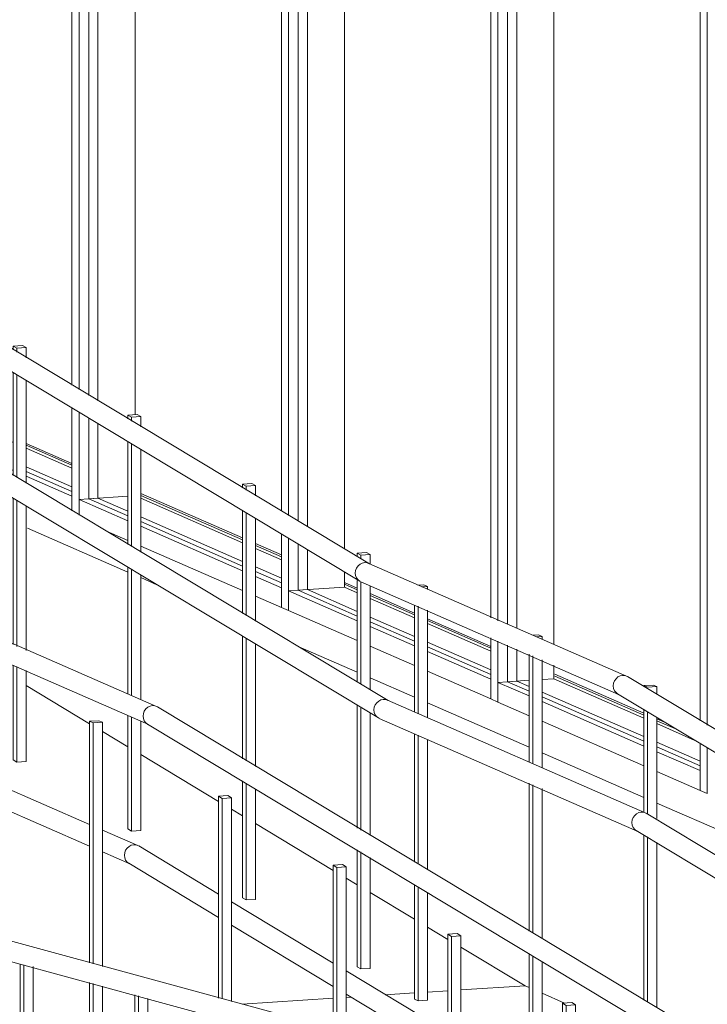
# Model space of a CAD drawing. Header units: millimetres. Extents: x -784 to 360321, y -10607 to 16514.
# Tile 77 of 95: x 313151 to 314871, y -5708 to -3245. Entities that reach past the tile are written whole.
import ezdxf

# ---------------------------------------------------------------- set-up
doc = ezdxf.new("R2010")
doc.units = ezdxf.units.MM
for name, color, linetype, lineweight in [('A-AREA', 7, 'Continuous', 5), ('A-GLAZ-CURT', 7, 'Continuous', 5), ('A-GLAZ-CWMG', 7, 'Continuous', 5)]:
    doc.layers.add(name, color=color, linetype=linetype, lineweight=lineweight)
for name, color, linetype, lineweight, true_color in [('A-FLOR', 7, 'Continuous', 18, 0x7f7f7f), ('A-FLOR-HRAL', 7, 'Continuous', 18, 0x7f7f7f), ('A-WALL', 7, 'Continuous', 18, 0x7f7f7f)]:
    doc.layers.add(name, color=color, linetype=linetype, lineweight=lineweight, true_color=true_color)

# ---------------------------------------------------------------- blocks, each defined once
blk = doc.blocks.new('Panel systemowy - Przeszklony-V492-_3D_ Kopia 1 Kopia 2')
at = {"layer": 'A-GLAZ-CURT', "color": 250, "true_color": 0x404040}
blk.add_line((-41408.8, -4413.7), (-41523.4, -4363.6), dxfattribs=at)
at = {"layer": 'A-GLAZ-CURT'}
blk.add_line((-41523.4, -4375.3), (-41408.8, -4425.4), dxfattribs=at)
blk = doc.blocks.new('Panel systemowy - Przeszklony-V493-_3D_ Kopia 1 Kopia 2')
at = {"layer": 'A-GLAZ-CURT'}
for p, q in [((-41367, -1626.5), (-41367, -4184.9)), ((-41367, -4241.2), (-41367, -4443.6)), ((-41367, -4443.6), (-41268.9, -4486.5)), ((-41236.6, -4500.6), (-40982.1, -4611.8)), ((-40949.8, -4625.9), (-40885, -4654.2))]:
    blk.add_line(p, q, dxfattribs=at)
at = {"layer": 'A-GLAZ-CURT', "color": 250, "true_color": 0x404040}
for p, q in [((-41343.7, -4198.9), (-41343.7, -1636.7)), ((-41343.7, -4442.1), (-41343.7, -4255.2)), ((-41367, -4443.6), (-41343.7, -4442.1)), ((-41268.9, -4474.8), (-41343.7, -4442.1)), ((-40982.1, -4600.1), (-41236.6, -4488.9)), ((-40885, -4642.5), (-40949.8, -4614.2))]:
    blk.add_line(p, q, dxfattribs=at)
blk = doc.blocks.new('Panel systemowy - Przeszklony-V494-_3D_ Kopia 1 Kopia 2')
at = {"layer": 'A-GLAZ-CURT'}
for p, q in [((-40843.3, -1855.3), (-40843.3, -4500)), ((-40843.3, -4556.3), (-40843.3, -4672.4)), ((-40843.3, -4672.4), (-40695.3, -4737.1)), ((-40663, -4751.2), (-40551.9, -4799.7)), ((-40519.6, -4813.8), (-40361.2, -4883))]:
    blk.add_line(p, q, dxfattribs=at)
at = {"layer": 'A-GLAZ-CURT', "color": 250, "true_color": 0x404040}
for p, q in [((-40819.9, -4512.7), (-40819.9, -1865.5)), ((-40819.9, -4670.9), (-40819.9, -4570.3)), ((-40843.3, -4672.4), (-40819.9, -4670.9)), ((-40695.3, -4725.4), (-40819.9, -4670.9)), ((-40551.9, -4788), (-40663, -4739.5)), ((-40361.2, -4871.3), (-40519.6, -4802.1))]:
    blk.add_line(p, q, dxfattribs=at)
blk = doc.blocks.new('Prostokątny szpros - 50 x 150mm-V504-_3D_ Kopia 1 Kopia 2')
at = {"layer": 'A-GLAZ-CWMG'}
for p, q in [((-41408.8, -1608.2), (-41408.8, -4159.7)), ((-41390.8, -4170.5), (-41390.8, -1616.1)), ((-41408.8, -4216.1), (-41408.8, -4473.7)), ((-41390.8, -4484.5), (-41390.8, -4226.9))]:
    blk.add_line(p, q, dxfattribs=at)
at = {"layer": 'A-GLAZ-CWMG', "color": 250, "true_color": 0x404040}
blk.add_line((-41250.8, -1677.2), (-41250.8, -4233), dxfattribs=at)
blk = doc.blocks.new('Prostokątny szpros - 50 x 150mm-V506-_3D_ Kopia 1 Kopia 2')
at = {"layer": 'A-GLAZ-CWMG'}
for p, q in [((-39837.5, -2294.6), (-39837.5, -4999.2)), ((-39819.5, -5010), (-39819.5, -2302.5)), ((-39837.5, -5054.7), (-39837.5, -5173)), ((-39819.5, -5180.9), (-39819.5, -5065.4)), ((-39819.5, -5180.9), (-39837.5, -5173))]:
    blk.add_line(p, q, dxfattribs=at)
blk = doc.blocks.new('Prostokątny szpros - 50 x 150mm-V507-_3D_ Kopia 1 Kopia 2')
at = {"layer": 'A-GLAZ-CWMG'}
for p, q in [((-40885, -1837), (-40885, -4474.9)), ((-40867.1, -4485.7), (-40867.1, -1844.9)), ((-40885, -4531.2), (-40885, -4715.4)), ((-40867.1, -4723.3), (-40867.1, -4542)), ((-40867.1, -4723.3), (-40885, -4715.4))]:
    blk.add_line(p, q, dxfattribs=at)
at = {"layer": 'A-GLAZ-CWMG', "color": 250, "true_color": 0x404040}
for p, q in [((-40727, -1906), (-40727, -4568.6)), ((-40727, -4626.2), (-40727, -4665))]:
    blk.add_line(p, q, dxfattribs=at)
blk = doc.blocks.new('Prostokątny szpros - 50 x 150mm-V515-_3D_ Kopia 1 Kopia 2')
at = {"layer": 'A-GLAZ-CWMG', "color": 250, "true_color": 0x404040}
for p, q in [((-41810.2, -4209.7), (-41774.6, -4207.4)), ((-41555.7, -4303), (-41774.6, -4207.4)), ((-41408.8, -4367.2), (-41523.4, -4317.1))]:
    blk.add_line(p, q, dxfattribs=at)
at = {"layer": 'A-GLAZ-CWMG'}
for p, q in [((-41914.6, -4265.7), (-41914.6, -4225.1)), ((-41914.6, -4265.7), (-41848, -4294.8)), ((-41810.2, -4311.3), (-41676.2, -4369.8)), ((-41555.7, -4373.2), (-41621.5, -4344.4)), ((-41408.8, -4437.3), (-41523.4, -4387.3)), ((-41408.8, -4437.3), (-41408.8, -4473.7))]:
    blk.add_line(p, q, dxfattribs=at)
blk = doc.blocks.new('Prostokątny szpros - 50 x 150mm-V516-_3D_ Kopia 1 Kopia 2')
at = {"layer": 'A-GLAZ-CWMG'}
for p, q in [((-41390.8, -4445.2), (-41367, -4443.6)), ((-41390.8, -4484.5), (-41390.8, -4445.2)), ((-41268.9, -4498.4), (-41390.8, -4445.2)), ((-41322.5, -4524.3), (-41268.9, -4547.7)), ((-40982.1, -4623.7), (-41236.6, -4512.5)), ((-41236.6, -4561.8), (-40982.1, -4673)), ((-40885, -4666.1), (-40949.8, -4637.8)), ((-40885, -4666.1), (-40885, -4715.4)), ((-40949.8, -4687.1), (-40885, -4715.4))]:
    blk.add_line(p, q, dxfattribs=at)
at = {"layer": 'A-GLAZ-CWMG', "color": 250, "true_color": 0x404040}
for p, q in [((-41367, -4443.6), (-41268.9, -4437.3)), ((-40982.1, -4553.5), (-41236.6, -4442.4)), ((-40885, -4596), (-40949.8, -4567.6))]:
    blk.add_line(p, q, dxfattribs=at)
blk = doc.blocks.new('Prostokątny szpros - 50 x 150mm-V518-_3D_ Kopia 1 Kopia 2')
at = {"layer": 'A-GLAZ-CWMG'}
for p, q in [((-40867.1, -4674), (-40843.3, -4672.4)), ((-40867.1, -4723.3), (-40867.1, -4674)), ((-40695.3, -4749), (-40867.1, -4674)), ((-40867.1, -4723.3), (-40695.3, -4798.3)), ((-40551.9, -4811.6), (-40663, -4763.1)), ((-40663, -4812.4), (-40551.9, -4860.9)), ((-40361.2, -4894.9), (-40519.6, -4825.8)), ((-40519.6, -4875), (-40361.2, -4944.2)), ((-40361.2, -4894.9), (-40361.2, -4944.2))]:
    blk.add_line(p, q, dxfattribs=at)
at = {"layer": 'A-GLAZ-CWMG', "color": 250, "true_color": 0x404040}
for p, q in [((-40843.3, -4672.4), (-40727, -4665)), ((-40695.3, -4678.8), (-40727, -4665)), ((-40551.9, -4741.5), (-40663, -4692.9)), ((-40361.2, -4824.8), (-40519.6, -4755.6))]:
    blk.add_line(p, q, dxfattribs=at)
blk = doc.blocks.new('Panel systemowy - Przeszklony-V575-_3D_ Kopia 1 Kopia 2')
at = {"layer": 'A-GLAZ-CURT'}
for p, q in [((-40319.5, -2084.1), (-40319.5, -4757.2)), ((-40319.5, -4809.8), (-40319.5, -4901.2)), ((-40319.5, -4901.2), (-40265.1, -4925)), ((-40232.8, -4939.1), (-39978.3, -5050.3)), ((-39946, -5064.4), (-39837.5, -5111.8))]:
    blk.add_line(p, q, dxfattribs=at)
at = {"layer": 'A-GLAZ-CURT', "color": 250, "true_color": 0x404040}
for p, q in [((-40296.2, -4767.4), (-40296.2, -2094.3)), ((-40296.2, -4899.7), (-40296.2, -4820)), ((-40319.5, -4901.2), (-40296.2, -4899.7)), ((-40265.1, -4913.3), (-40296.2, -4899.7)), ((-39978.3, -5038.6), (-40232.8, -4927.4)), ((-39837.5, -5100.1), (-39946, -5052.7))]:
    blk.add_line(p, q, dxfattribs=at)
blk = doc.blocks.new('Prostokątny szpros - 50 x 150mm-V576-_3D_ Kopia 1 Kopia 2')
at = {"layer": 'A-GLAZ-CWMG'}
for p, q in [((-40343.3, -4902.8), (-40319.5, -4901.2)), ((-40343.3, -4952.1), (-40343.3, -4902.8)), ((-40265.1, -4936.9), (-40343.3, -4902.8)), ((-40343.3, -4952.1), (-40265.1, -4986.2)), ((-39978.3, -5062.2), (-40232.8, -4951)), ((-40232.8, -5000.3), (-39978.3, -5111.5)), ((-39837.5, -5123.7), (-39946, -5076.3)), ((-39946, -5125.6), (-39837.5, -5173)), ((-39837.5, -5123.7), (-39837.5, -5173))]:
    blk.add_line(p, q, dxfattribs=at)
at = {"layer": 'A-GLAZ-CWMG', "color": 250, "true_color": 0x404040}
for p, q in [((-40319.5, -4901.2), (-40265.1, -4897.7)), ((-40232.8, -4895.7), (-40203.3, -4893.8)), ((-39978.3, -4992), (-40203.3, -4893.8)), ((-39850.5, -5047.9), (-39946, -5006.1))]:
    blk.add_line(p, q, dxfattribs=at)
blk = doc.blocks.new('Prostokątny szpros - 50 x 150mm-V577-_3D_ Kopia 1 Kopia 2')
at = {"layer": 'A-GLAZ-CWMG'}
for p, q in [((-40361.2, -2065.8), (-40361.2, -4741.2)), ((-40343.3, -4749), (-40343.3, -2073.7)), ((-40361.2, -4791.5), (-40361.2, -4944.2)), ((-40343.3, -4952.1), (-40343.3, -4799.4)), ((-40343.3, -4952.1), (-40361.2, -4944.2))]:
    blk.add_line(p, q, dxfattribs=at)
at = {"layer": 'A-GLAZ-CWMG', "color": 250, "true_color": 0x404040}
for p, q in [((-40203.3, -2134.8), (-40203.3, -4808)), ((-40203.3, -4859.8), (-40203.3, -4893.8))]:
    blk.add_line(p, q, dxfattribs=at)
blk = doc.blocks.new('Poręcz - ARC_BALUSTRADE_SQUARE_25mm-1741304-_3D_ Kopia 1 Kopia 2')
at = {"layer": 'A-FLOR-HRAL', "color": 7, "lineweight": 5}
for p, q in [((-41364.6, -5000.3), (-41341.3, -4998.8)), ((-41341.3, -4998.8), (-41332.3, -5002.7)), ((-41364.6, -5604.6), (-41364.6, -5000.3)), ((-41355.6, -5004.2), (-41364.6, -5000.3)), ((-41332.3, -5002.7), (-41355.6, -5004.2)), ((-41355.6, -5607.1), (-41355.6, -5004.2)), ((-41332.3, -5613.4), (-41332.3, -5002.7)), ((-41364.6, -5934), (-41364.6, -5653.6)), ((-41355.6, -5936.4), (-41355.6, -5656.1)), ((-41332.3, -5942.8), (-41332.3, -5662.4))]:
    blk.add_line(p, q, dxfattribs=at)
blk = doc.blocks.new('Poręcz - ARC_BALUSTRADE_SQUARE_25mm-V580-_3D_ Kopia 1 Kopia 2')
at = {"layer": 'A-FLOR-HRAL', "color": 7, "lineweight": 5}
for p, q in [((-41651.4, -4875), (-41628.1, -4873.5)), ((-41651.4, -5526.6), (-41651.4, -4875)), ((-41642.4, -4878.9), (-41651.4, -4875)), ((-41628.1, -4873.5), (-41619.1, -4877.4)), ((-41619.1, -4877.4), (-41642.4, -4878.9)), ((-41642.4, -5529.1), (-41642.4, -4878.9)), ((-41619.1, -5535.4), (-41619.1, -4877.4)), ((-41651.4, -5839.4), (-41651.4, -5576.6)), ((-41642.4, -5839.4), (-41642.4, -5579.1)), ((-41619.1, -5839.4), (-41619.1, -5585.4))]:
    blk.add_line(p, q, dxfattribs=at)
blk = doc.blocks.new('Poręcz - ARC_BALUSTRADE_SQUARE_25mm-V581-_3D_ Kopia 1 Kopia 2')
at = {"layer": 'A-FLOR-HRAL', "color": 7, "lineweight": 5}
for p, q in [((-41938.2, -4749.7), (-41914.9, -4748.2)), ((-41938.2, -5449.4), (-41938.2, -4749.7)), ((-41929.2, -4753.6), (-41938.2, -4749.7)), ((-41905.9, -4752.1), (-41929.2, -4753.6)), ((-41914.9, -4748.2), (-41905.9, -4752.1)), ((-41905.9, -5458.3), (-41905.9, -4752.1)), ((-41929.2, -5451.9), (-41929.2, -4753.6)), ((-41938.2, -5715.8), (-41938.2, -5498.6)), ((-41929.2, -5719.7), (-41929.2, -5501)), ((-41905.9, -5718.2), (-41905.9, -5507.4))]:
    blk.add_line(p, q, dxfattribs=at)
blk = doc.blocks.new('Poręcz - Poręcz-1724152-_3D_ Kopia 1 Kopia 2')
at = {"layer": 'A-FLOR-HRAL', "color": 7, "lineweight": 5}
for p, q in [((-41876.2, -4705.3), (-41875.4, -4698.9)), ((-41875.4, -4698.9), (-41873.1, -4692.8)), ((-41197.6, -4962.8), (-41842.9, -4680.9)), ((-41875.4, -4711.7), (-41876.2, -4705.4)), ((-41862.9, -4726.7), (-41217.6, -5008.6)), ((-41230.9, -4987.2), (-41230.1, -4993.6)), ((-41651.4, -5133), (-41889.6, -5029)), ((-41905.9, -5076.4), (-41651.4, -5187.6)), ((-41364.6, -5258.3), (-41619.1, -5147.1)), ((-41619.1, -5201.7), (-41364.6, -5312.8)), ((-41244.3, -5310.9), (-41332.3, -5272.4)), ((-41332.3, -5327), (-41264.3, -5356.7)), ((-41277.6, -5335.3), (-41276.8, -5341.6))]:
    blk.add_line(p, q, dxfattribs=at)
for points in [[(-41873.1, -4692.8, 0), (-41869.4, -4687.5, 0), (-41864.6, -4683.2, 0), (-41858.9, -4680.4, 0), (-41852.9, -4679.2, 0), (-41846.8, -4679.6, 0), (-41841.2, -4681.7, 0)], [(-41195.9, -4963.6, 0), (-41201.5, -4961.5, 0), (-41207.6, -4961.1, 0), (-41213.6, -4962.3, 0), (-41219.3, -4965.1, 0), (-41224.1, -4969.4, 0), (-41227.8, -4974.7, 0), (-41230.1, -4980.8, 0), (-41230.9, -4987.2, 0)], [(-41905.6, -5028.5, 0), (-41899.6, -5027.2, 0), (-41893.5, -5027.7, 0), (-41887.9, -5029.8, 0)], [(-41242.6, -5311.7, 0), (-41248.2, -5309.6, 0), (-41254.3, -5309.1, 0), (-41260.3, -5310.4, 0), (-41265.9, -5313.2, 0), (-41270.8, -5317.4, 0), (-41274.5, -5322.7, 0), (-41276.8, -5328.8, 0), (-41277.6, -5335.3, 0)]]:
    blk.add_polyline3d(points, dxfattribs=at)
for name in ['Poręcz - ARC_BALUSTRADE_SQUARE_25mm-V581-_3D_ Kopia 1 Kopia 2', 'Poręcz - ARC_BALUSTRADE_SQUARE_25mm-V580-_3D_ Kopia 1 Kopia 2', 'Poręcz - ARC_BALUSTRADE_SQUARE_25mm-1741304-_3D_ Kopia 1 Kopia 2']:
    blk.add_blockref(name, (0, 0))
blk = doc.blocks.new('Poręcz - ARC_BALUSTRADE_SQUARE_25mm-V582-_3D_ Kopia 1 Kopia 2')
at = {"layer": 'A-FLOR-HRAL', "color": 7, "lineweight": 5}
for p, q in [((-40181.6, -5705.4), (-40158.2, -5703.9)), ((-40181.6, -5877.6), (-40181.6, -5705.4)), ((-40172.6, -5710.8), (-40181.6, -5705.4)), ((-40149.3, -5709.3), (-40172.6, -5710.8)), ((-40172.6, -5877), (-40172.6, -5710.8)), ((-40158.2, -5703.9), (-40149.3, -5709.3)), ((-40149.3, -5875.6), (-40149.3, -5709.3)), ((-40181.6, -5982.4), (-40181.6, -5925.3)), ((-40172.6, -5981.8), (-40172.6, -5924.7)), ((-40149.3, -5974.5), (-40149.3, -5923.2))]:
    blk.add_line(p, q, dxfattribs=at)
blk = doc.blocks.new('Poręcz - ARC_BALUSTRADE_SQUARE_25mm-V583-_3D_ Kopia 1 Kopia 2')
at = {"layer": 'A-FLOR-HRAL', "color": 7, "lineweight": 5}
for p, q in [((-40468.4, -5532.9), (-40445, -5531.3)), ((-40468.4, -5848.4), (-40468.4, -5532.9)), ((-40459.4, -5538.2), (-40468.4, -5532.9)), ((-40436.1, -5536.7), (-40459.4, -5538.2)), ((-40459.4, -5850.9), (-40459.4, -5538.2)), ((-40445, -5531.3), (-40436.1, -5536.7)), ((-40436.1, -5856), (-40436.1, -5536.7)), ((-40468.4, -6129.6), (-40468.4, -5898.4)), ((-40459.4, -6129), (-40459.4, -5900.8)), ((-40436.1, -6127.5), (-40436.1, -5907.2)), ((-40436.1, -6186.5), (-40436.1, -6175.3)), ((-40468.4, -6483.6), (-40468.4, -6227.7)), ((-40459.4, -6483), (-40459.4, -6230.1)), ((-40436.1, -6481.6), (-40436.1, -6236.7))]:
    blk.add_line(p, q, dxfattribs=at)
blk = doc.blocks.new('Poręcz - ARC_BALUSTRADE_SQUARE_25mm-V584-_3D_ Kopia 1 Kopia 2')
at = {"layer": 'A-FLOR-HRAL', "color": 7, "lineweight": 5}
for p, q in [((-40755.2, -5360.3), (-40731.8, -5358.8)), ((-40755.2, -5770.4), (-40755.2, -5360.3)), ((-40746.2, -5365.7), (-40755.2, -5360.3)), ((-40722.9, -5364.2), (-40746.2, -5365.7)), ((-40746.2, -5772.9), (-40746.2, -5365.7)), ((-40731.8, -5358.8), (-40722.9, -5364.2)), ((-40722.9, -5779.2), (-40722.9, -5364.2)), ((-40755.2, -6099.7), (-40755.2, -5820.1)), ((-40746.2, -6102.2), (-40746.2, -5822.5)), ((-40722.9, -6108.5), (-40722.9, -5828.9)), ((-40755.2, -6326.3), (-40755.2, -6198.9)), ((-40746.2, -6331.7), (-40746.2, -6201.3)), ((-40722.9, -6330.2), (-40722.9, -6195.2))]:
    blk.add_line(p, q, dxfattribs=at)
blk = doc.blocks.new('Poręcz - ARC_BALUSTRADE_SQUARE_25mm-V585-_3D_ Kopia 1 Kopia 2')
at = {"layer": 'A-FLOR-HRAL', "color": 7, "lineweight": 5}
for p, q in [((-41042, -5187.7), (-41018.6, -5186.2)), ((-41042, -5692.4), (-41042, -5187.7)), ((-41033, -5193.1), (-41042, -5187.7)), ((-41009.7, -5191.6), (-41033, -5193.1)), ((-41033, -5694.8), (-41033, -5193.1)), ((-41018.6, -5186.2), (-41009.7, -5191.6)), ((-41009.7, -5701.2), (-41009.7, -5191.6)), ((-41042, -6021.7), (-41042, -5741.7)), ((-41033, -6024.2), (-41033, -5744.2)), ((-41009.7, -6030.5), (-41009.7, -5750.6)), ((-41042, -6153.7), (-41042, -6071)), ((-41033, -6159.1), (-41033, -6073.5)), ((-41009.7, -6157.6), (-41009.7, -6079.8))]:
    blk.add_line(p, q, dxfattribs=at)
blk = doc.blocks.new('Poręcz - Poręcz-1724269-_3D_ Kopia 1 Kopia 2')
at = {"layer": 'A-FLOR-HRAL', "color": 7, "lineweight": 5}
for p, q in [((-39761.2, -5826.8), (-41195.2, -4964.1)), ((-41230.9, -4987.2), (-41230.1, -4980.8)), ((-41230.1, -4993.6), (-41230.9, -4987.3)), ((-41220, -5007.5), (-39814, -5853.4)), ((-41042, -5432.4), (-41241.8, -5312.1)), ((-41277.6, -5335.3), (-41276.8, -5328.9)), ((-41276.8, -5341.6), (-41277.6, -5335.3)), ((-41266.7, -5355.5), (-41042, -5490.7)), ((-40755.2, -5604.9), (-41009.7, -5451.8)), ((-41009.7, -5510.2), (-40755.2, -5663.3)), ((-40468.4, -5777.5), (-40722.9, -5624.4)), ((-40722.9, -5682.7), (-40468.4, -5835.8)), ((-40290.9, -5884.3), (-40436.1, -5796.9)), ((-40304.2, -5934.6), (-40220.6, -5984.9)), ((-40181.6, -5950), (-40216.6, -5929)), ((-40133, -5979.2), (-40149.3, -5969.5))]:
    blk.add_line(p, q, dxfattribs=at)
for points in [[(-41230.1, -4980.8, 0), (-41227.8, -4974.7, 0), (-41224.1, -4969.4, 0), (-41219.3, -4965.1, 0), (-41213.6, -4962.3, 0), (-41207.6, -4961.1, 0), (-41201.5, -4961.5, 0)], [(-41219.3, -5007.9, 0), (-41224.1, -5004.3, 0), (-41227.8, -4999.4, 0), (-41230.1, -4993.6, 0)], [(-41276.8, -5328.8, 0), (-41274.5, -5322.8, 0), (-41270.8, -5317.4, 0), (-41265.9, -5313.2, 0), (-41260.3, -5310.4, 0), (-41254.3, -5309.1, 0), (-41248.2, -5309.6, 0)], [(-41265.9, -5355.9, 0), (-41270.8, -5352.3, 0), (-41274.5, -5347.5, 0), (-41276.8, -5341.7, 0)], [(-39757.1, -5830, 0), (-39761.9, -5826.4, 0), (-39767.6, -5824.3, 0), (-39773.6, -5823.8, 0), (-39779.6, -5825.1, 0), (-39785.3, -5827.9, 0), (-39790.1, -5832.1, 0), (-39793.8, -5837.5, 0), (-39796.1, -5843.6, 0), (-39796.9, -5850, 0)]]:
    blk.add_polyline3d(points, dxfattribs=at)
for name in ['Poręcz - ARC_BALUSTRADE_SQUARE_25mm-V585-_3D_ Kopia 1 Kopia 2', 'Poręcz - ARC_BALUSTRADE_SQUARE_25mm-V584-_3D_ Kopia 1 Kopia 2', 'Poręcz - ARC_BALUSTRADE_SQUARE_25mm-V583-_3D_ Kopia 1 Kopia 2', 'Poręcz - ARC_BALUSTRADE_SQUARE_25mm-V582-_3D_ Kopia 1 Kopia 2']:
    blk.add_blockref(name, (0, 0))
blk = doc.blocks.new('Poręcz - ARC_BALUSTRADE_SQUARE_25mm-V589-_3D_ Kopia 1 Kopia 2')
at = {"layer": 'A-FLOR-HRAL', "color": 7, "lineweight": 5}
for p, q in [((-41538.4, -5886.7), (-41538.4, -5607.4)), ((-41529.5, -5609.8), (-41529.5, -5889.1)), ((-41506.1, -5895.5), (-41506.1, -5613.8)), ((-41538.4, -5958.7), (-41538.4, -5936.7)), ((-41529.5, -5939.1), (-41529.5, -5962.6)), ((-41506.1, -5972.9), (-41506.1, -5945.5)), ((-41538.4, -6057.6), (-41538.4, -6012.5)), ((-41529.5, -6016.5), (-41529.5, -6331.3)), ((-41506.1, -6341.6), (-41506.1, -6026.7)), ((-41529.5, -6383.4), (-41529.5, -6543.7)), ((-41506.1, -6542.2), (-41506.1, -6393.6))]:
    blk.add_line(p, q, dxfattribs=at)
blk = doc.blocks.new('Poręcz - ARC_BALUSTRADE_SQUARE_25mm-V590-_3D_ Kopia 1 Kopia 2')
at = {"layer": 'A-FLOR-HRAL', "color": 7, "lineweight": 5}
for p, q in [((-41251.6, -5964.7), (-41251.6, -5684.5)), ((-41242.7, -5686.9), (-41242.7, -5967.1)), ((-41219.3, -5973.5), (-41219.3, -5693.3)), ((-41251.6, -6083.8), (-41251.6, -6013.8)), ((-41242.7, -6016.2), (-41242.7, -6087.7)), ((-41219.3, -6097.9), (-41219.3, -6022.6)), ((-41251.6, -6182.9), (-41251.6, -6135.3)), ((-41242.7, -6139.3), (-41242.7, -6456.2)), ((-41219.3, -6466.4), (-41219.3, -6149.6)), ((-41242.7, -6507.9), (-41242.7, -6621.7)), ((-41219.3, -6620.2), (-41219.3, -6520.1))]:
    blk.add_line(p, q, dxfattribs=at)
blk = doc.blocks.new('Poręcz - Poręcz-1724559-_3D_ Kopia 1 Kopia 2')
at = {"layer": 'A-FLOR-HRAL', "color": 7, "lineweight": 5}
for p, q in [((-40401.3, -5865.4), (-42552.3, -5280.3)), ((-42566.5, -5328.3), (-40415.5, -5913.4))]:
    blk.add_line(p, q, dxfattribs=at)
for name in ['Poręcz - ARC_BALUSTRADE_SQUARE_25mm-V589-_3D_ Kopia 1 Kopia 2', 'Poręcz - ARC_BALUSTRADE_SQUARE_25mm-V590-_3D_ Kopia 1 Kopia 2']:
    blk.add_blockref(name, (0, 0))
blk = doc.blocks.new('Poręcz - ARC_BALUSTRADE_SQUARE_25mm-V594-_3D_ Kopia 1 Kopia 2')
at = {"layer": 'A-FLOR-HRAL', "color": 7, "lineweight": 5}
for p, q in [((-40672, -4577.8), (-40695.3, -4579.3)), ((-40695.3, -4579.3), (-40695.3, -4587.7)), ((-40695.3, -4579.3), (-40686.3, -4584.7)), ((-40663, -4583.2), (-40672, -4577.8)), ((-40686.3, -4584.7), (-40663, -4583.2)), ((-40686.3, -4593.1), (-40686.3, -4584.7)), ((-40663, -4607.2), (-40663, -4583.2)), ((-40695.3, -4647.6), (-40695.3, -4901.7)), ((-40686.3, -4907.1), (-40686.3, -4651)), ((-40663, -4921.1), (-40663, -4661.2)), ((-40695.3, -4959.3), (-40695.3, -5267.2)), ((-40686.3, -5272.6), (-40686.3, -4964.7)), ((-40663, -5285.5), (-40663, -4978.7)), ((-40695.3, -5321.5), (-40695.3, -5614.4)), ((-40686.3, -5619.8), (-40686.3, -5326.8)), ((-40663, -5618.3), (-40663, -5340.8)), ((-40686.3, -5619.8), (-40695.3, -5614.4)), ((-40663, -5618.3), (-40686.3, -5619.8))]:
    blk.add_line(p, q, dxfattribs=at)
blk = doc.blocks.new('Poręcz - ARC_BALUSTRADE_SQUARE_25mm-V595-_3D_ Kopia 1 Kopia 2')
at = {"layer": 'A-FLOR-HRAL', "color": 7, "lineweight": 5}
for p, q in [((-40958.8, -4405.2), (-40982.1, -4406.7)), ((-40982.1, -4406.7), (-40982.1, -4416.4)), ((-40982.1, -4406.7), (-40973.1, -4412.1)), ((-40949.8, -4410.6), (-40958.8, -4405.2)), ((-40973.1, -4412.1), (-40949.8, -4410.6)), ((-40973.1, -4421.8), (-40973.1, -4412.1)), ((-40949.8, -4435.9), (-40949.8, -4410.6)), ((-40982.1, -4472.8), (-40982.1, -4730.4)), ((-40973.1, -4735.8), (-40973.1, -4478.2)), ((-40949.8, -4749.8), (-40949.8, -4492.2)), ((-40982.1, -4786.7), (-40982.1, -5094)), ((-40973.1, -5099.5), (-40973.1, -4792.1)), ((-40949.8, -5113.5), (-40949.8, -4806.1)), ((-40982.1, -5149.4), (-40982.1, -5441.9)), ((-40973.1, -5447.2), (-40973.1, -5154.8)), ((-40949.8, -5445.7), (-40949.8, -5168.8)), ((-40973.1, -5447.2), (-40982.1, -5441.9)), ((-40949.8, -5445.7), (-40973.1, -5447.2))]:
    blk.add_line(p, q, dxfattribs=at)
blk = doc.blocks.new('Poręcz - ARC_BALUSTRADE_SQUARE_25mm-V596-_3D_ Kopia 1 Kopia 2')
at = {"layer": 'A-FLOR-HRAL', "color": 7, "lineweight": 5}
for p, q in [((-41245.6, -4232.7), (-41268.9, -4234.2)), ((-41268.9, -4234.2), (-41268.9, -4243.9)), ((-41268.9, -4234.2), (-41259.9, -4239.6)), ((-41236.6, -4238.1), (-41245.6, -4232.7)), ((-41259.9, -4239.6), (-41236.6, -4238.1)), ((-41259.9, -4249.3), (-41259.9, -4239.6)), ((-41236.6, -4263.3), (-41236.6, -4238.1)), ((-41268.9, -4300.2), (-41268.9, -4557.8)), ((-41259.9, -4563.2), (-41259.9, -4305.6)), ((-41236.6, -4577.3), (-41236.6, -4319.6)), ((-41268.9, -4614.2), (-41268.9, -4932.1)), ((-41259.9, -4936), (-41259.9, -4619.6)), ((-41236.6, -4946.2), (-41236.6, -4633.6)), ((-41268.9, -4986), (-41268.9, -5269.3)), ((-41259.9, -5274.7), (-41259.9, -4989.9)), ((-41236.6, -5273.2), (-41236.6, -5000.2)), ((-41259.9, -5274.7), (-41268.9, -5269.3)), ((-41236.6, -5273.2), (-41259.9, -5274.7))]:
    blk.add_line(p, q, dxfattribs=at)
blk = doc.blocks.new('Poręcz - ARC_BALUSTRADE_SQUARE_25mm-V597-_3D_ Kopia 1 Kopia 2')
at = {"layer": 'A-FLOR-HRAL', "color": 7, "lineweight": 5}
for p, q in [((-41532.4, -4060.1), (-41555.7, -4061.6)), ((-41555.7, -4061.6), (-41555.7, -4071.3)), ((-41555.7, -4061.6), (-41546.7, -4067)), ((-41523.4, -4065.5), (-41532.4, -4060.1)), ((-41546.7, -4067), (-41523.4, -4065.5)), ((-41546.7, -4076.7), (-41546.7, -4067)), ((-41523.4, -4090.8), (-41523.4, -4065.5)), ((-41555.7, -4127.7), (-41555.7, -4385.3)), ((-41546.7, -4390.7), (-41546.7, -4133)), ((-41523.4, -4404.7), (-41523.4, -4147.1)), ((-41555.7, -4441.6), (-41555.7, -4807.8)), ((-41546.7, -4812.9), (-41546.7, -4449)), ((-41523.4, -4823.1), (-41523.4, -4461)), ((-41555.7, -4859.4), (-41555.7, -5096.7)), ((-41546.7, -5102.1), (-41546.7, -4863.3)), ((-41523.4, -5100.6), (-41523.4, -4873.5)), ((-41546.7, -5102.1), (-41555.7, -5096.7)), ((-41523.4, -5100.6), (-41546.7, -5102.1))]:
    blk.add_line(p, q, dxfattribs=at)
blk = doc.blocks.new('Poręcz - Poręcz-1734755-_3D_ Kopia 1 Kopia 2')
at = {"layer": 'A-FLOR-HRAL', "color": 7, "lineweight": 5}
for p, q in [((-40664.2, -4606.4), (-42313.3, -3614.2)), ((-42338.2, -3657.6), (-40689.1, -4649.8)), ((-40617.5, -4948.4), (-42266.6, -3956.3)), ((-42291.5, -3999.6), (-40642.4, -4991.8))]:
    blk.add_line(p, q, dxfattribs=at)
for points in [[(-40670.6, -4603.9, 0), (-40676.6, -4603.4, 0), (-40682.7, -4604.6, 0), (-40688.3, -4607.5, 0), (-40693.1, -4611.7, 0), (-40696.8, -4617.1, 0), (-40699.2, -4623.2, 0), (-40700, -4629.6, 0)], [(-40700, -4629.6, 0), (-40699.2, -4635.9, 0), (-40696.8, -4641.7, 0), (-40693.1, -4646.6, 0), (-40688.3, -4650.2, 0)], [(-40623.9, -4945.9, 0), (-40630, -4945.4, 0), (-40636, -4946.7, 0), (-40641.6, -4949.5, 0), (-40646.5, -4953.7, 0), (-40650.2, -4959.1, 0), (-40652.5, -4965.2, 0), (-40653.3, -4971.6, 0)], [(-40653.3, -4971.6, 0), (-40652.5, -4978, 0), (-40650.2, -4983.8, 0), (-40646.5, -4988.7, 0), (-40641.6, -4992.3, 0)]]:
    blk.add_polyline3d(points, dxfattribs=at)
for name in ['Poręcz - ARC_BALUSTRADE_SQUARE_25mm-V597-_3D_ Kopia 1 Kopia 2', 'Poręcz - ARC_BALUSTRADE_SQUARE_25mm-V596-_3D_ Kopia 1 Kopia 2', 'Poręcz - ARC_BALUSTRADE_SQUARE_25mm-V595-_3D_ Kopia 1 Kopia 2', 'Poręcz - ARC_BALUSTRADE_SQUARE_25mm-V594-_3D_ Kopia 1 Kopia 2']:
    blk.add_blockref(name, (0, 0))
blk = doc.blocks.new('Poręcz - ARC_BALUSTRADE_SQUARE_25mm-V600-_3D_ Kopia 1 Kopia 2')
at = {"layer": 'A-FLOR-HRAL', "color": 7, "lineweight": 5}
for p, q in [((-39955, -4909.5), (-39978.3, -4911)), ((-39978.3, -4911), (-39969.4, -4914.9)), ((-39969.4, -4914.9), (-39946, -4913.4)), ((-39946, -4913.4), (-39955, -4909.5)), ((-39946, -4932.2), (-39946, -4913.4)), ((-39978.3, -4970.2), (-39978.3, -5228)), ((-39969.4, -5232.1), (-39969.4, -4975.6)), ((-39946, -5243.5), (-39946, -4989.6)), ((-39978.3, -5284.2), (-39978.3, -5697.5)), ((-39969.4, -5702.9), (-39969.4, -5289.6)), ((-39946, -5716.9), (-39946, -5303.6)), ((-39978.3, -5753.8), (-39978.3, -5866)), ((-39969.4, -5865.4), (-39969.4, -5759.2)), ((-39946, -5861.9), (-39946, -5773.2)), ((-39946, -5948.5), (-39946, -5910.1)), ((-39978.3, -5912.2), (-39978.3, -5946.1)), ((-39969.4, -5950), (-39969.4, -5911.6)), ((-39969.4, -5950), (-39978.3, -5946.1)), ((-39946, -5948.5), (-39969.4, -5950))]:
    blk.add_line(p, q, dxfattribs=at)
blk = doc.blocks.new('Poręcz - ARC_BALUSTRADE_SQUARE_25mm-V601-_3D_ Kopia 1 Kopia 2')
at = {"layer": 'A-FLOR-HRAL', "color": 7, "lineweight": 5}
for p, q in [((-40241.8, -4784.2), (-40255.8, -4785.1)), ((-40246.8, -4789), (-40232.8, -4788.1)), ((-40232.8, -4788.1), (-40241.8, -4784.2)), ((-40232.8, -4795.1), (-40232.8, -4788.1)), ((-40265.1, -4832.4), (-40265.1, -5102.6)), ((-40256.2, -5106.5), (-40256.2, -4836.4)), ((-40232.8, -5116.7), (-40232.8, -4846.7)), ((-40265.1, -5155.2), (-40265.1, -5524.9)), ((-40256.2, -5530.3), (-40256.2, -5159.1)), ((-40232.8, -5544.4), (-40232.8, -5168.1)), ((-40265.1, -5581.3), (-40265.1, -5820.8)), ((-40256.2, -5824.7), (-40256.2, -5586.7)), ((-40232.8, -5823.2), (-40232.8, -5600.7)), ((-40256.2, -5824.7), (-40265.1, -5820.8)), ((-40232.8, -5823.2), (-40256.2, -5824.7))]:
    blk.add_line(p, q, dxfattribs=at)
blk = doc.blocks.new('Poręcz - ARC_BALUSTRADE_SQUARE_25mm-V602-_3D_ Kopia 1 Kopia 2')
at = {"layer": 'A-FLOR-HRAL', "color": 7, "lineweight": 5}
for p, q in [((-40528.6, -4658.9), (-40543.4, -4659.8)), ((-40534.5, -4663.8), (-40519.6, -4662.8)), ((-40519.6, -4662.8), (-40528.6, -4658.9)), ((-40519.6, -4670.3), (-40519.6, -4662.8)), ((-40551.9, -4709.7), (-40551.9, -4977.6)), ((-40542.9, -4981.5), (-40542.9, -4712.2)), ((-40519.6, -4991.8), (-40519.6, -4722.4)), ((-40551.9, -5031.4), (-40551.9, -5352.4)), ((-40542.9, -5357.8), (-40542.9, -5035.3)), ((-40519.6, -5371.8), (-40519.6, -5045.5)), ((-40551.9, -5408.7), (-40551.9, -5695.5)), ((-40542.9, -5699.4), (-40542.9, -5414.1)), ((-40519.6, -5697.9), (-40519.6, -5428.1)), ((-40542.9, -5699.4), (-40551.9, -5695.5)), ((-40519.6, -5697.9), (-40542.9, -5699.4))]:
    blk.add_line(p, q, dxfattribs=at)
blk = doc.blocks.new('Poręcz - Poręcz-1734773-_3D_ Kopia 1 Kopia 2')
at = {"layer": 'A-FLOR-HRAL', "color": 7, "lineweight": 5}
for p, q in [((-40021.3, -4887), (-40666.6, -4605.1)), ((-40700, -4629.6), (-40699.2, -4623.2)), ((-40699.2, -4635.9), (-40700, -4629.6)), ((-40699.2, -4623.1), (-40696.9, -4617.1)), ((-40686.6, -4651), (-40041.3, -4932.9)), ((-40054.7, -4911.5), (-40053.9, -4917.8)), ((-39974.7, -5229.1), (-40619.9, -4947.2)), ((-40653.3, -4971.6), (-40652.5, -4965.2)), ((-40652.5, -4977.9), (-40653.3, -4971.6)), ((-40652.5, -4965.2), (-40650.2, -4959.1)), ((-40640, -4993), (-39994.7, -5274.9)), ((-40008, -5253.5), (-40007.2, -5259.8))]:
    blk.add_line(p, q, dxfattribs=at)
for points in [[(-40696.8, -4617, 0), (-40693.1, -4611.7, 0), (-40688.3, -4607.5, 0), (-40682.7, -4604.6, 0), (-40676.6, -4603.4, 0), (-40670.6, -4603.9, 0), (-40665, -4606, 0)], [(-40019.7, -4887.9, 0), (-40025.3, -4885.8, 0), (-40031.3, -4885.3, 0), (-40037.4, -4886.5, 0), (-40043, -4889.4, 0), (-40047.8, -4893.6, 0), (-40051.5, -4898.9, 0), (-40053.9, -4905, 0), (-40054.7, -4911.5, 0)], [(-40650.2, -4959.1, 0), (-40646.5, -4953.7, 0), (-40641.6, -4949.5, 0), (-40636, -4946.7, 0), (-40630, -4945.4, 0), (-40623.9, -4945.9, 0), (-40618.3, -4948, 0)], [(-39973, -5229.9, 0), (-39978.6, -5227.8, 0), (-39984.7, -5227.3, 0), (-39990.7, -5228.6, 0), (-39996.3, -5231.4, 0), (-40001.2, -5235.6, 0), (-40004.9, -5241, 0), (-40007.2, -5247.1, 0), (-40008, -5253.5, 0)]]:
    blk.add_polyline3d(points, dxfattribs=at)
for name in ['Poręcz - ARC_BALUSTRADE_SQUARE_25mm-V602-_3D_ Kopia 1 Kopia 2', 'Poręcz - ARC_BALUSTRADE_SQUARE_25mm-V601-_3D_ Kopia 1 Kopia 2', 'Poręcz - ARC_BALUSTRADE_SQUARE_25mm-V600-_3D_ Kopia 1 Kopia 2']:
    blk.add_blockref(name, (0, 0))
blk = doc.blocks.new('Poręcz - ARC_BALUSTRADE_SQUARE_25mm-V603-_3D_ Kopia 1 Kopia 2')
at = {"layer": 'A-FLOR-HRAL', "color": 7, "lineweight": 5}
for p, q in [((-38771.9, -5614.6), (-38795.3, -5616.1)), ((-38763, -5620), (-38771.9, -5614.6)), ((-38795.3, -5616.1), (-38795.3, -5625.8)), ((-38795.3, -5616.1), (-38786.3, -5621.5)), ((-38786.3, -5621.5), (-38763, -5620)), ((-38786.3, -5631.2), (-38786.3, -5621.5)), ((-38763, -5640.8), (-38763, -5620)), ((-38795.3, -5682.1), (-38795.3, -5939.8)), ((-38786.3, -5945.1), (-38786.3, -5687.5)), ((-38763, -5959.2), (-38763, -5701.6)), ((-38795.3, -5996.1), (-38795.3, -6021.4)), ((-38786.3, -6020.8), (-38786.3, -6001.5)), ((-38795.3, -6068.9), (-38795.3, -6091.1)), ((-38786.3, -6092.6), (-38786.3, -6068.4)), ((-38763, -6373.3), (-38763, -6066.9)), ((-38763, -6655.1), (-38763, -6420.9))]:
    blk.add_line(p, q, dxfattribs=at)
blk = doc.blocks.new('Poręcz - ARC_BALUSTRADE_SQUARE_25mm-V604-_3D_ Kopia 1 Kopia 2')
at = {"layer": 'A-FLOR-HRAL', "color": 7, "lineweight": 5}
for p, q in [((-39058.7, -5442), (-39082.1, -5443.5)), ((-39049.8, -5447.4), (-39058.7, -5442)), ((-39082.1, -5443.5), (-39082.1, -5453.2)), ((-39082.1, -5443.5), (-39073.1, -5448.9)), ((-39073.1, -5448.9), (-39049.8, -5447.4)), ((-39073.1, -5458.6), (-39073.1, -5448.9)), ((-39049.8, -5472.7), (-39049.8, -5447.4)), ((-39082.1, -5509.6), (-39082.1, -5767.2)), ((-39073.1, -5772.6), (-39073.1, -5515)), ((-39049.8, -5786.6), (-39049.8, -5529)), ((-39082.1, -5823.5), (-39082.1, -6038.1)), ((-39073.1, -6038.1), (-39073.1, -5828.9)), ((-39049.8, -6037.8), (-39049.8, -5843)), ((-39082.1, -6087.1), (-39082.1, -6393.9)), ((-39073.1, -6393.3), (-39073.1, -6086.5)), ((-39049.8, -6391.8), (-39049.8, -6085.1)), ((-39082.1, -6441.1), (-39082.1, -6478.7)), ((-39073.1, -6484.1), (-39073.1, -6440.5)), ((-39049.8, -6482.6), (-39049.8, -6439.1)), ((-39073.1, -6484.1), (-39082.1, -6478.7)), ((-39049.8, -6482.6), (-39073.1, -6484.1))]:
    blk.add_line(p, q, dxfattribs=at)
blk = doc.blocks.new('Poręcz - ARC_BALUSTRADE_SQUARE_25mm-V605-_3D_ Kopia 1 Kopia 2')
at = {"layer": 'A-FLOR-HRAL', "color": 7, "lineweight": 5}
for p, q in [((-39345.5, -5269.5), (-39368.9, -5271)), ((-39336.6, -5274.9), (-39345.5, -5269.5)), ((-39368.9, -5271), (-39368.9, -5280.7)), ((-39368.9, -5271), (-39359.9, -5276.4)), ((-39359.9, -5276.4), (-39336.6, -5274.9)), ((-39359.9, -5286.1), (-39359.9, -5276.4)), ((-39336.6, -5300.1), (-39336.6, -5274.9)), ((-39368.9, -5337), (-39368.9, -5594.6)), ((-39359.9, -5600), (-39359.9, -5342.4)), ((-39336.6, -5613.6), (-39336.6, -5356.5)), ((-39368.9, -5651), (-39368.9, -6060.3)), ((-39359.9, -6059.8), (-39359.9, -5656.4)), ((-39336.6, -6056.3), (-39336.6, -5670.4)), ((-39368.9, -6106.6), (-39368.9, -6306.1)), ((-39359.9, -6311.5), (-39359.9, -6106)), ((-39336.6, -6310), (-39336.6, -6104.5)), ((-39359.9, -6311.5), (-39368.9, -6306.1)), ((-39336.6, -6310), (-39359.9, -6311.5))]:
    blk.add_line(p, q, dxfattribs=at)
blk = doc.blocks.new('Poręcz - ARC_BALUSTRADE_SQUARE_25mm-V606-_3D_ Kopia 1 Kopia 2')
at = {"layer": 'A-FLOR-HRAL', "color": 7, "lineweight": 5}
for p, q in [((-39632.3, -5096.9), (-39655.7, -5098.4)), ((-39623.4, -5102.3), (-39632.3, -5096.9)), ((-39655.7, -5098.4), (-39655.7, -5109)), ((-39655.7, -5098.4), (-39646.7, -5103.8)), ((-39646.7, -5103.8), (-39623.4, -5102.3)), ((-39646.7, -5114.4), (-39646.7, -5103.8)), ((-39623.4, -5128.5), (-39623.4, -5102.3)), ((-39655.7, -5163.7), (-39655.7, -5422.8)), ((-39646.7, -5428.2), (-39646.7, -5169.1)), ((-39623.4, -5442.2), (-39623.4, -5183.1)), ((-39655.7, -5477.8), (-39655.7, -6078.8)), ((-39646.7, -6078.2), (-39646.7, -5483.2)), ((-39623.4, -6076.7), (-39623.4, -5497.2)), ((-39655.7, -6125), (-39655.7, -6133.6)), ((-39646.7, -6138.9), (-39646.7, -6124.5)), ((-39623.4, -6137.4), (-39623.4, -6123)), ((-39646.7, -6138.9), (-39655.7, -6133.6)), ((-39623.4, -6137.4), (-39646.7, -6138.9))]:
    blk.add_line(p, q, dxfattribs=at)
blk = doc.blocks.new('Poręcz - Poręcz-1734790-_3D_ Kopia 1 Kopia 2')
at = {"layer": 'A-FLOR-HRAL', "color": 7, "lineweight": 5}
for p, q in [((-38584.9, -5751.1), (-40018.9, -4888.3)), ((-40054.7, -4911.4), (-40053.9, -4905.1)), ((-40053.9, -4917.8), (-40054.7, -4911.5)), ((-40043.8, -4931.7), (-38609.8, -5794.5)), ((-38670.8, -6013.4), (-39972.2, -5230.3)), ((-40007.2, -5259.8), (-40008, -5253.5)), ((-39997.1, -5273.7), (-38758.4, -6019)), ((-38538.2, -6093.1), (-38596.6, -6058)), ((-38684.3, -6063.6), (-38563.1, -6136.5))]:
    blk.add_line(p, q, dxfattribs=at)
for points in [[(-40053.9, -4905, 0), (-40051.5, -4898.9, 0), (-40047.8, -4893.6, 0), (-40043, -4889.4, 0), (-40037.4, -4886.5, 0), (-40031.3, -4885.3, 0), (-40025.3, -4885.8, 0)], [(-40043, -4932.1, 0), (-40047.8, -4928.5, 0), (-40051.5, -4923.6, 0), (-40053.9, -4917.8, 0)], [(-40008, -5253.5, 0), (-40007.2, -5247.1, 0), (-40004.9, -5241, 0), (-40001.2, -5235.6, 0), (-39996.3, -5231.4, 0), (-39990.7, -5228.6, 0), (-39984.7, -5227.3, 0), (-39978.6, -5227.8, 0)], [(-39996.3, -5274.2, 0), (-40001.2, -5270.5, 0), (-40004.9, -5265.7, 0), (-40007.2, -5259.9, 0)], [(-38591.3, -5748.5, 0), (-38597.3, -5748.1, 0), (-38603.4, -5749.3, 0), (-38609, -5752.1, 0), (-38613.8, -5756.4, 0), (-38617.6, -5761.7, 0), (-38619.9, -5767.8, 0), (-38620.7, -5774.3, 0)], [(-38620.7, -5774.3, 0), (-38619.9, -5780.6, 0), (-38617.6, -5786.4, 0), (-38613.8, -5791.3, 0), (-38609, -5794.9, 0)], [(-38544.6, -6090.6, 0), (-38550.7, -6090.1, 0), (-38556.7, -6091.3, 0), (-38562.3, -6094.2, 0), (-38567.2, -6098.4, 0), (-38570.9, -6103.7, 0), (-38573.2, -6109.9, 0), (-38574, -6116.3, 0)], [(-38574, -6116.3, 0), (-38573.2, -6122.6, 0), (-38570.9, -6128.4, 0), (-38567.2, -6133.3, 0), (-38562.3, -6136.9, 0)]]:
    blk.add_polyline3d(points, dxfattribs=at)
for name in ['Poręcz - ARC_BALUSTRADE_SQUARE_25mm-V606-_3D_ Kopia 1 Kopia 2', 'Poręcz - ARC_BALUSTRADE_SQUARE_25mm-V605-_3D_ Kopia 1 Kopia 2', 'Poręcz - ARC_BALUSTRADE_SQUARE_25mm-V604-_3D_ Kopia 1 Kopia 2', 'Poręcz - ARC_BALUSTRADE_SQUARE_25mm-V603-_3D_ Kopia 1 Kopia 2']:
    blk.add_blockref(name, (0, 0))

msp = doc.modelspace()

# ---------------------------------------------------------------- linework, layer by layer
at = {"layer": 'A-AREA', "color": 250, "true_color": 0x404040}
for p, q in [((313281.4, -4355.1), (313166.8, -4305.1)), ((313708.1, -4541.5), (313453.6, -4430.3)), ((313805.2, -4583.9), (313740.4, -4555.6)), ((313994.9, -4666.8), (313963.2, -4652.9)), ((314138.3, -4729.4), (314027.2, -4680.9)), ((314329, -4812.7), (314170.6, -4743.6)), ((314711.9, -4980), (314488.9, -4882.6)), ((314763.3, -5002.5), (314744.2, -4994.1))]:
    msp.add_line(p, q, dxfattribs=at)
at = {"layer": 'A-FLOR', "color": 250, "lineweight": 5, "true_color": 0x404040}
for p, q in [((313166.8, -4305.1), (313281.4, -4355.1)), ((313453.6, -4430.3), (313708.1, -4541.5)), ((313740.4, -4555.6), (313805.2, -4583.9)), ((313963.2, -4652.9), (313994.9, -4666.8)), ((314027.2, -4680.9), (314138.3, -4729.4)), ((314170.6, -4743.6), (314329, -4812.7)), ((314488.9, -4882.6), (314711.9, -4980)), ((314744.2, -4994.1), (314763.3, -5002.5))]:
    msp.add_line(p, q, dxfattribs=at)
at = {"layer": 'A-FLOR', "color": 7, "lineweight": 5}
for p, q in [((313325.6, -5006.5), (313166.8, -4911)), ((313421.3, -5064.1), (313357.9, -5026)), ((313648.2, -5200.7), (313453.6, -5083.5)), ((313708.1, -5236.7), (313680.5, -5220.1)), ((313935, -5373.2), (313740.4, -5256.1)), ((313994.9, -5409.2), (313967.3, -5392.6)), ((314138.3, -5495.5), (314027.2, -5428.6)), ((314221.8, -5545.8), (314170.6, -5514.9)), ((314415, -5662), (314254.1, -5565.2)), ((314254.1, -5672.3), (314415, -5662)), ((314425.1, -5666.4), (314415, -5662)), ((314065.1, -5684.5), (314138.3, -5679.8)), ((314170.6, -5677.7), (314221.8, -5674.4)), ((314513.7, -5705.1), (314457.4, -5680.5)), ((313935, -5692.9), (313707.2, -5707.6)), ((313707.2, -5707.6), (313707.2, -5707.6)), ((313967.3, -5690.8), (313980.6, -5689.9))]:
    msp.add_line(p, q, dxfattribs=at)
at = {"layer": 'A-WALL', "color": 250, "lineweight": 5, "true_color": 0x404040}
for p, q in [((313166.8, -4309.7), (313281.4, -4359.8)), ((313453.6, -4435), (313708.1, -4546.2)), ((313740.4, -4560.3), (313805.2, -4588.6)), ((313963.2, -4657.6), (313994.9, -4671.5)), ((314027.2, -4685.6), (314138.3, -4734.1)), ((314170.6, -4748.2), (314329, -4817.4)), ((314488.9, -4887.3), (314711.9, -4984.7)), ((314744.2, -4998.8), (314795.1, -5021.1))]:
    msp.add_line(p, q, dxfattribs=at)
at = {"layer": 'A-WALL', "color": 7, "lineweight": 5}
for p, q in [((313421.3, -4626.8), (313169.9, -4517)), ((313493.8, -4658.5), (313453.6, -4640.9)), ((313994.9, -4877.4), (313847.6, -4813)), ((314138.3, -4940), (314027.2, -4891.5)), ((314425.1, -5065.3), (314170.6, -4954.1)), ((314711.9, -5190.6), (314457.4, -5079.4)), ((315034.5, -5331.5), (314744.2, -5204.7))]:
    msp.add_line(p, q, dxfattribs=at)

# ---------------------------------------------------------------- block references
at = {"layer": 'A-FLOR-HRAL', "color": 7, "lineweight": 5}
for name in ['Poręcz - Poręcz-1734755-_3D_ Kopia 1 Kopia 2', 'Poręcz - Poręcz-1734773-_3D_ Kopia 1 Kopia 2', 'Poręcz - Poręcz-1724152-_3D_ Kopia 1 Kopia 2', 'Poręcz - Poręcz-1734790-_3D_ Kopia 1 Kopia 2', 'Poręcz - Poręcz-1724269-_3D_ Kopia 1 Kopia 2', 'Poręcz - Poręcz-1724559-_3D_ Kopia 1 Kopia 2']:
    msp.add_blockref(name, (354690.2, 0), dxfattribs=at)
at = {"layer": 'A-GLAZ-CURT', "color": 250, "true_color": 0x404040}
for name in ['Panel systemowy - Przeszklony-V492-_3D_ Kopia 1 Kopia 2', 'Panel systemowy - Przeszklony-V493-_3D_ Kopia 1 Kopia 2', 'Panel systemowy - Przeszklony-V494-_3D_ Kopia 1 Kopia 2', 'Panel systemowy - Przeszklony-V575-_3D_ Kopia 1 Kopia 2']:
    msp.add_blockref(name, (354690.2, 0), dxfattribs=at)
at = {"layer": 'A-GLAZ-CWMG', "color": 250, "true_color": 0x404040}
for name in ['Prostokątny szpros - 50 x 150mm-V504-_3D_ Kopia 1 Kopia 2', 'Prostokątny szpros - 50 x 150mm-V507-_3D_ Kopia 1 Kopia 2', 'Prostokątny szpros - 50 x 150mm-V577-_3D_ Kopia 1 Kopia 2', 'Prostokątny szpros - 50 x 150mm-V515-_3D_ Kopia 1 Kopia 2', 'Prostokątny szpros - 50 x 150mm-V516-_3D_ Kopia 1 Kopia 2', 'Prostokątny szpros - 50 x 150mm-V518-_3D_ Kopia 1 Kopia 2', 'Prostokątny szpros - 50 x 150mm-V576-_3D_ Kopia 1 Kopia 2']:
    msp.add_blockref(name, (354690.2, 0), dxfattribs=at)
at = {"layer": 'A-GLAZ-CWMG'}
msp.add_blockref('Prostokątny szpros - 50 x 150mm-V506-_3D_ Kopia 1 Kopia 2', (354690.2, 0), dxfattribs=at)

doc.saveas('drawing.dxf')
